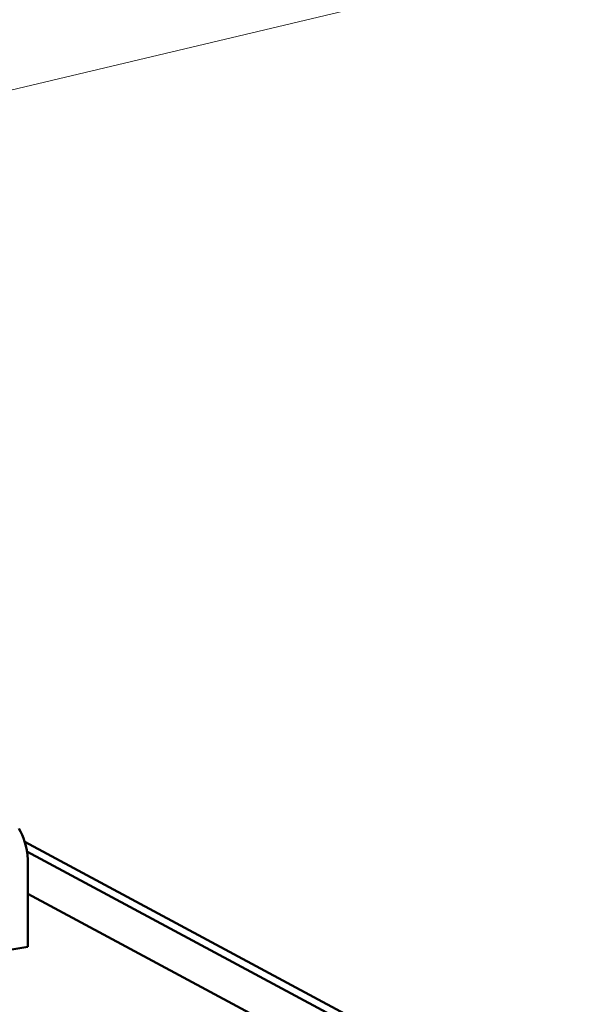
# Model space of a CAD drawing. Header units: millimetres. Extents: x 0 to 841, y 0 to 594.
# Tile 15 of 19: x 431 to 475, y 255 to 330. Entities that reach past the tile are written whole.
import ezdxf

# ---------------------------------------------------------------- set-up
doc = ezdxf.new("R2010")
doc.units = ezdxf.units.MM
doc.layers.add('COTA', color=7, linetype='CONTINUOUS', lineweight=18)
doc.layers.add('VIS', color=7, linetype='CONTINUOUS', lineweight=50)

msp = doc.modelspace()

# ---------------------------------------------------------------- linework, layer by layer
at = {"layer": 'COTA'}
msp.add_line((345.114, 304.576), (556.109, 354.788), dxfattribs=at)
at = {"layer": 'VIS'}
for points in [[(431.681, 265.488), (431.675, 265.764), (431.654, 266.04), (431.621, 266.314), (431.573, 266.586), (431.512, 266.856), (431.436, 267.121), (431.347, 267.383), (431.244, 267.639), (431.127, 267.89), (430.996, 268.133)], [(431.444, 267.097), (473.866, 244.321)], [(431.614, 266.361), (473.265, 243.998)], [(431.681, 259.034), (431.681, 265.488)], [(431.681, 263.097), (469.659, 242.707)], [(416.727, 256.574), (431.681, 259.034)]]:
    msp.add_lwpolyline(points, dxfattribs=at)

doc.saveas('drawing.dxf')
